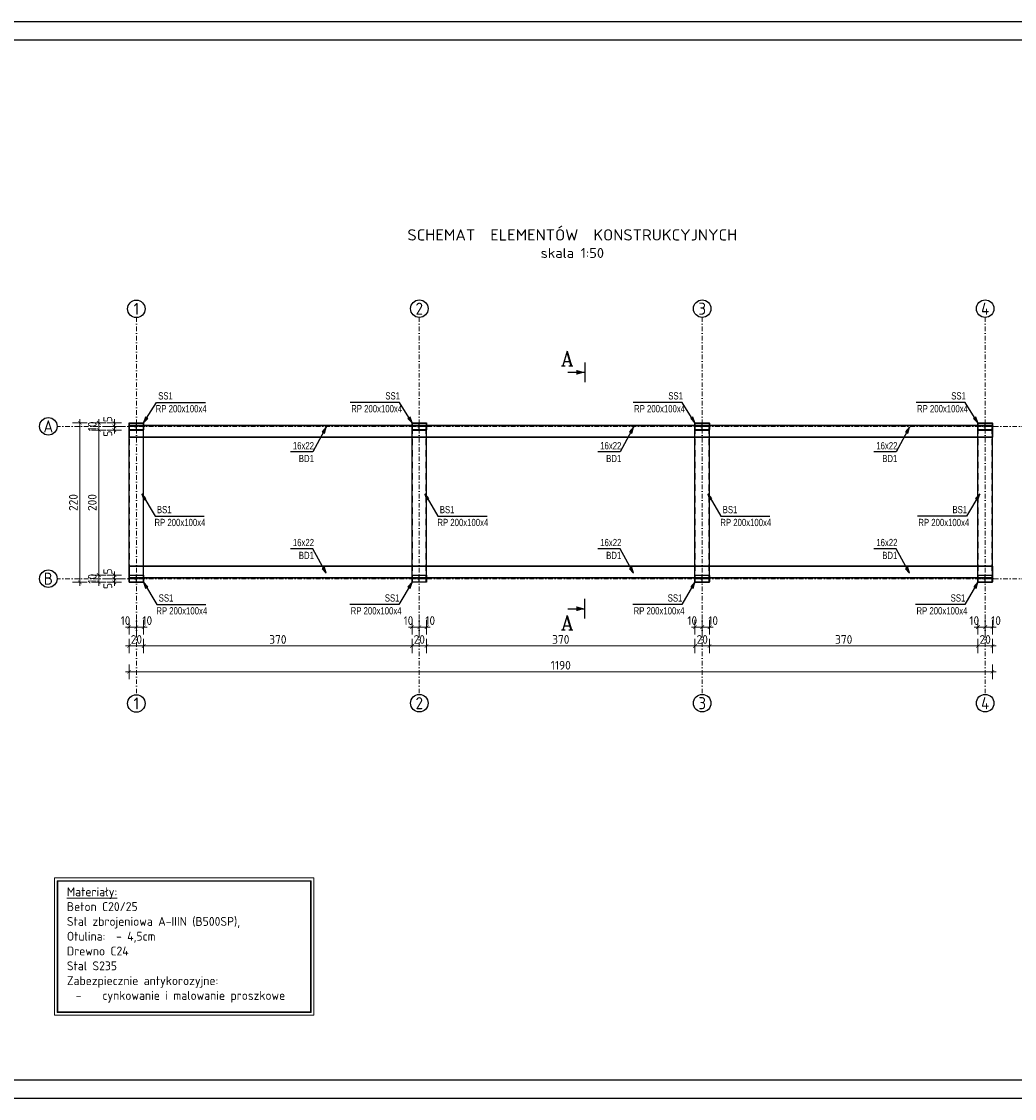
# Model space of a CAD drawing. Header units: millimetres. Extents: x -28780 to -24680, y -4813 to -596.
# Tile 9 of 10: x -26786 to -25417, y -2081 to -596. Entities that reach past the tile are written whole.
import ezdxf
from ezdxf.enums import TextEntityAlignment as Align

# ---------------------------------------------------------------- set-up
doc = ezdxf.new("R2010")
doc.units = ezdxf.units.MM
doc.header["$LTSCALE"] = 25
for name, pattern in [('CONTINOUS', [0, 0]), ('DASHDOTX2', [50.8, 25.4, -12.7, 0, -12.7]), ('DASHED2', [9.525, 6.35, -3.175]), ('DP', [0.63, 0.35, -0.28]), ('MO', [0.7, 0.35, -0.17, 0.01, -0.17])]:
    doc.linetypes.add(name, pattern=pattern)
for name, color, linetype, lineweight in [('3 widok', 151, 'Continuous', 18), ('A_CIENIUTKA', 8, 'Continuous', 0), ('C_OPIS OSI', 163, 'CONTINOUS', 25), ('C_OPISY', 51, 'Continuous', 13), ('C_WYMIARY', 113, 'Continuous', 13), ('E_DREWNO', 37, 'CONTINOUS', 30), ('MW_osie', 252, 'DASHDOTX2', 9)]:
    doc.layers.add(name, color=color, linetype=linetype, lineweight=lineweight)
for name, color, linetype in [('BA_odn', 8, 'Continuous'), ('BA_ram', 2, 'Continuous'), ('BA_txc', 40, 'Continuous'), ('BA_txg', 3, 'Continuous'), ('BS_lpd', 1, 'DP'), ('BS_osm', 1, 'MO'), ('BS_prg', 3, 'Continuous'), ('ramka_wewnetrzna', 2, 'Continuous'), ('ramka_zewnetrzna', 1, 'Continuous')]:
    doc.layers.add(name, color=color, linetype=linetype)
doc.styles.add('BIKWYM', font='bikromsw.shx', dxfattribs={"width": 0.8})
doc.styles.add('isocpeur', font='isocpeur.ttf', dxfattribs={"width": 0.95})
doc.styles.add('konstrux', font='txt', dxfattribs={"width": 0.95})
doc.styles.add('ROMANC', font='ROMANC.SHX', dxfattribs={"width": 0.9})
doc.styles.get("Standard").update_dxf_attribs({"font": 'arial.ttf'})
doc.dimstyles.new('BA_ST_50_cm', dxfattribs={"dimscale": 0.5, "dimtxt": 25, "dimasz": 1.666667, "dimexe": 24, "dimexo": 0, "dimgap": 7.5, "dimtad": 1, "dimdec": 1, "dimrnd": 0.5, "dimdsep": 46, "dimtxsty": 'BIKWYM', "dimblk": 'WYM-ST', "dimcen": 0, "dimdle": 20, "dimclrd": 256, "dimclre": 256, "dimclrt": 7, "dimadec": 0, "dimazin": 0, "dimtfac": 0.033333, "dimtdec": 1, "dimtix": 1, "dimtmove": 2, "dimatfit": 3, "dimldrblk": 'WYM-ST', "dimfxl": 1, "dimtvp": 0.8, "dimtolj": 1, "dimtzin": 0, "dimarcsym": 0})
doc.dimstyles.new('k_50', dxfattribs={"dimtxt": 12, "dimasz": 2.5, "dimexe": 0.18, "dimexo": 0.0625, "dimgap": 3, "dimtad": 1, "dimtoh": 1, "dimdec": 0, "dimzin": 0, "dimdsep": 46, "dimtxsty": 'isocpeur', "dimblk": 'usero', "dimcen": 0.045, "dimse1": 1, "dimse2": 1, "dimclrd": 256, "dimclrt": 256, "dimadec": 0, "dimazin": 0, "dimtfac": 1, "dimtdec": 0, "dimtix": 1, "dimtmove": 0, "dimatfit": 3, "dimldrblk": 'DOT', "dimfxl": 0.18, "dimtolj": 1, "dimtzin": 0, "dimlwd": 0, "dimarcsym": 0})

# ---------------------------------------------------------------- blocks, each defined once
blk = doc.blocks.new('*U254')
at = {"layer": 'ramka_wewnetrzna'}
blk.add_lwpolyline([(30, 5), (30, 292), (815, 292), (815, 5)], close=True, dxfattribs=at)
at = {"layer": 'ramka_zewnetrzna'}
blk.add_lwpolyline([(0, 0), (0, 297), (820, 297), (820, 0)], close=True, dxfattribs=at)
for tag, height, p in [('TYTUL', 10, (21.33, -10.84)), ('SKALA', 5, (47.88, -22.75)), ('JEDNOSTKA', 5, (56.5, -30.22))]:
    blk.add_attdef(tag, text='', height=height).set_placement(p, align=Align.MIDDLE_LEFT)
blk = doc.blocks.new('WYM-ST')
blk.add_hatch(color=256).paths.add_polyline_path([(0, 0), (-13, 2.9), (-13, -2.9)])
blk.add_lwpolyline([(0, 0), (-13, 2.9), (-13, -2.9), (0, 0)])
blk = doc.blocks.new('ST2')
blk.add_line((13.77, 0), (0, 0))
blk.add_solid([(6.84, -1.95), (6.84, 1.95), (0, 0)])
blk = doc.blocks.new('eprzv')
blk.add_line((47.9, 0), (-47.9, 0))
at = {"xscale": 6, "yscale": 6, "zscale": 6, "rotation": 270}
blk.add_blockref('ST2', (0, 0), dxfattribs=at)
at = {"style": 'ROMANC'}
blk.add_attdef('PRZ', text='', height=70, rotation=270, dxfattribs=at).set_placement((32.1, -86), align=Align.CENTER)
blk = doc.blocks.new('usero')
at = {"lineweight": 0}
for p, q in [((-2, 0), (2, 0)), ((0, 4), (0, -4))]:
    blk.add_line(p, q, dxfattribs=at)
at = {"lineweight": 0, "const_width": 0.3}
blk.add_lwpolyline([(1, 1), (-1, -1)], dxfattribs=at)
blk = doc.blocks.new('*D1023')
at = {"layer": 'C_WYMIARY', "lineweight": 0}
for p, q in [((-26640.3, -1431.5), (-26642.8, -1431.5)), ((-26637.8, -1431.5), (-26627.8, -1431.5)), ((-26625.3, -1431.5), (-26622.8, -1431.5))]:
    blk.add_line(p, q, dxfattribs=at)
at = {"layer": 'Defpoints', "color": 0}
for p in [(-26637.8, -1368.9), (-26627.8, -1369.7), (-26627.8, -1431.5)]:
    blk.add_point(p, dxfattribs=at)
at = {"layer": 'C_WYMIARY', "lineweight": 0, "xscale": 2.5, "yscale": 2.5, "zscale": 2.5}
blk.add_blockref('usero', (-26637.8, -1431.5), dxfattribs=at)
at = {"layer": 'C_WYMIARY', "lineweight": 0, "xscale": 2.5, "yscale": 2.5, "zscale": 2.5, "rotation": 180}
blk.add_blockref('usero', (-26627.8, -1431.5), dxfattribs=at)
at = {"layer": 'C_WYMIARY', "insert": (-26642.8, -1422.5), "char_height": 12, "attachment_point": 5, "style": 'isocpeur'}
blk.add_mtext('\\A1;10', dxfattribs=at)
blk = doc.blocks.new('_DOT')
at = {"color": 0, "linetype": 'ByBlock'}
blk.add_line((-0.5, 0), (-1, 0), dxfattribs=at)
at = {"color": 0, "linetype": 'ByBlock', "const_width": 0.5}
blk.add_lwpolyline([(-0.25, 0, 1), (0.25, 0, 1)], format="xyb", close=True, dxfattribs=at)
blk = doc.blocks.new('*D1024')
at = {"layer": 'C_WYMIARY', "lineweight": 0}
for p, q in [((-26630.3, -1431.5), (-26632.8, -1431.5)), ((-26627.8, -1431.5), (-26617.8, -1431.5)), ((-26615.3, -1431.5), (-26612.8, -1431.5))]:
    blk.add_line(p, q, dxfattribs=at)
at = {"layer": 'Defpoints', "color": 0}
for p in [(-26617.8, -1364.7), (-26627.8, -1369.7), (-26617.8, -1431.5)]:
    blk.add_point(p, dxfattribs=at)
at = {"layer": 'C_WYMIARY', "lineweight": 0, "xscale": 2.5, "yscale": 2.5, "zscale": 2.5}
blk.add_blockref('usero', (-26627.8, -1431.5), dxfattribs=at)
at = {"layer": 'C_WYMIARY', "lineweight": 0, "xscale": 2.5, "yscale": 2.5, "zscale": 2.5, "rotation": 180}
blk.add_blockref('usero', (-26617.8, -1431.5), dxfattribs=at)
at = {"layer": 'C_WYMIARY', "insert": (-26612.8, -1422.5), "char_height": 12, "attachment_point": 5, "style": 'isocpeur'}
blk.add_mtext('\\A1;10', dxfattribs=at)
blk = doc.blocks.new('*D1025')
at = {"layer": 'C_WYMIARY', "lineweight": 0}
for p, q in [((-26250.3, -1431.5), (-26252.8, -1431.5)), ((-26247.8, -1431.5), (-26237.8, -1431.5)), ((-26235.3, -1431.5), (-26232.8, -1431.5))]:
    blk.add_line(p, q, dxfattribs=at)
at = {"layer": 'Defpoints', "color": 0}
for p in [(-26247.8, -1364.7), (-26237.8, -1369.7), (-26237.8, -1431.5)]:
    blk.add_point(p, dxfattribs=at)
at = {"layer": 'C_WYMIARY', "lineweight": 0, "xscale": 2.5, "yscale": 2.5, "zscale": 2.5}
blk.add_blockref('usero', (-26247.8, -1431.5), dxfattribs=at)
at = {"layer": 'C_WYMIARY', "lineweight": 0, "xscale": 2.5, "yscale": 2.5, "zscale": 2.5, "rotation": 180}
blk.add_blockref('usero', (-26237.8, -1431.5), dxfattribs=at)
at = {"layer": 'C_WYMIARY', "insert": (-26252.8, -1422.5), "char_height": 12, "attachment_point": 5, "style": 'isocpeur'}
blk.add_mtext('\\A1;10', dxfattribs=at)
blk = doc.blocks.new('*D1026')
at = {"layer": 'C_WYMIARY', "lineweight": 0}
for p, q in [((-26240.3, -1431.5), (-26242.8, -1431.5)), ((-26237.8, -1431.5), (-26227.8, -1431.5)), ((-26225.3, -1431.5), (-26222.8, -1431.5))]:
    blk.add_line(p, q, dxfattribs=at)
at = {"layer": 'Defpoints', "color": 0}
for p in [(-26237.8, -1369.7), (-26227.8, -1369.7), (-26227.8, -1431.5)]:
    blk.add_point(p, dxfattribs=at)
at = {"layer": 'C_WYMIARY', "lineweight": 0, "xscale": 2.5, "yscale": 2.5, "zscale": 2.5}
blk.add_blockref('usero', (-26237.8, -1431.5), dxfattribs=at)
at = {"layer": 'C_WYMIARY', "lineweight": 0, "xscale": 2.5, "yscale": 2.5, "zscale": 2.5, "rotation": 180}
blk.add_blockref('usero', (-26227.8, -1431.5), dxfattribs=at)
at = {"layer": 'C_WYMIARY', "insert": (-26222.8, -1422.5), "char_height": 12, "attachment_point": 5, "style": 'isocpeur'}
blk.add_mtext('\\A1;10', dxfattribs=at)
blk = doc.blocks.new('*D1027')
at = {"layer": 'C_WYMIARY', "lineweight": 0}
for p, q in [((-25860.3, -1431.5), (-25862.8, -1431.5)), ((-25857.8, -1431.5), (-25847.8, -1431.5)), ((-25845.3, -1431.5), (-25842.8, -1431.5))]:
    blk.add_line(p, q, dxfattribs=at)
at = {"layer": 'Defpoints', "color": 0}
for p in [(-25857.8, -1364.7), (-25847.8, -1369.7), (-25847.8, -1431.5)]:
    blk.add_point(p, dxfattribs=at)
at = {"layer": 'C_WYMIARY', "lineweight": 0, "xscale": 2.5, "yscale": 2.5, "zscale": 2.5}
blk.add_blockref('usero', (-25857.8, -1431.5), dxfattribs=at)
at = {"layer": 'C_WYMIARY', "lineweight": 0, "xscale": 2.5, "yscale": 2.5, "zscale": 2.5, "rotation": 180}
blk.add_blockref('usero', (-25847.8, -1431.5), dxfattribs=at)
at = {"layer": 'C_WYMIARY', "insert": (-25861.6, -1422.5), "char_height": 12, "attachment_point": 5, "style": 'isocpeur'}
blk.add_mtext('\\A1;10', dxfattribs=at)
blk = doc.blocks.new('*D1028')
at = {"layer": 'C_WYMIARY', "lineweight": 0}
for p, q in [((-25850.3, -1431.5), (-25852.8, -1431.5)), ((-25847.8, -1431.5), (-25837.8, -1431.5)), ((-25835.3, -1431.5), (-25832.8, -1431.5))]:
    blk.add_line(p, q, dxfattribs=at)
at = {"layer": 'Defpoints', "color": 0}
for p in [(-25847.8, -1369.7), (-25837.8, -1369.7), (-25837.8, -1431.5)]:
    blk.add_point(p, dxfattribs=at)
at = {"layer": 'C_WYMIARY', "lineweight": 0, "xscale": 2.5, "yscale": 2.5, "zscale": 2.5}
blk.add_blockref('usero', (-25847.8, -1431.5), dxfattribs=at)
at = {"layer": 'C_WYMIARY', "lineweight": 0, "xscale": 2.5, "yscale": 2.5, "zscale": 2.5, "rotation": 180}
blk.add_blockref('usero', (-25837.8, -1431.5), dxfattribs=at)
at = {"layer": 'C_WYMIARY', "insert": (-25832.8, -1422.5), "char_height": 12, "attachment_point": 5, "style": 'isocpeur'}
blk.add_mtext('\\A1;10', dxfattribs=at)
blk = doc.blocks.new('*D1029')
at = {"layer": 'C_WYMIARY', "lineweight": 0}
for p, q in [((-25470.3, -1431.5), (-25472.8, -1431.5)), ((-25467.8, -1431.5), (-25457.8, -1431.5)), ((-25455.3, -1431.5), (-25452.8, -1431.5))]:
    blk.add_line(p, q, dxfattribs=at)
at = {"layer": 'Defpoints', "color": 0}
for p in [(-25467.8, -1369.7), (-25457.8, -1369.7), (-25457.8, -1431.5)]:
    blk.add_point(p, dxfattribs=at)
at = {"layer": 'C_WYMIARY', "lineweight": 0, "xscale": 2.5, "yscale": 2.5, "zscale": 2.5}
blk.add_blockref('usero', (-25467.8, -1431.5), dxfattribs=at)
at = {"layer": 'C_WYMIARY', "lineweight": 0, "xscale": 2.5, "yscale": 2.5, "zscale": 2.5, "rotation": 180}
blk.add_blockref('usero', (-25457.8, -1431.5), dxfattribs=at)
at = {"layer": 'C_WYMIARY', "insert": (-25472.8, -1422.5), "char_height": 12, "attachment_point": 5, "style": 'isocpeur'}
blk.add_mtext('\\A1;10', dxfattribs=at)
blk = doc.blocks.new('*D1030')
at = {"layer": 'C_WYMIARY', "lineweight": 0}
for p, q in [((-25460.3, -1431.5), (-25462.8, -1431.5)), ((-25457.8, -1431.5), (-25447.8, -1431.5)), ((-25445.3, -1431.5), (-25442.8, -1431.5))]:
    blk.add_line(p, q, dxfattribs=at)
at = {"layer": 'Defpoints', "color": 0}
for p in [(-25457.8, -1369.7), (-25447.8, -1369.7), (-25447.8, -1431.5)]:
    blk.add_point(p, dxfattribs=at)
at = {"layer": 'C_WYMIARY', "lineweight": 0, "xscale": 2.5, "yscale": 2.5, "zscale": 2.5}
blk.add_blockref('usero', (-25457.8, -1431.5), dxfattribs=at)
at = {"layer": 'C_WYMIARY', "lineweight": 0, "xscale": 2.5, "yscale": 2.5, "zscale": 2.5, "rotation": 180}
blk.add_blockref('usero', (-25447.8, -1431.5), dxfattribs=at)
at = {"layer": 'C_WYMIARY', "insert": (-25442.8, -1422.5), "char_height": 12, "attachment_point": 5, "style": 'isocpeur'}
blk.add_mtext('\\A1;10', dxfattribs=at)
blk = doc.blocks.new('*D1031')
at = {"layer": 'C_WYMIARY', "lineweight": 0}
blk.add_line((-26635.3, -1457.5), (-26620.3, -1457.5), dxfattribs=at)
at = {"layer": 'Defpoints', "color": 0}
for p in [(-26637.8, -1364.8), (-26617.8, -1364.7), (-26617.8, -1457.5)]:
    blk.add_point(p, dxfattribs=at)
at = {"layer": 'C_WYMIARY', "lineweight": 0, "xscale": 2.5, "yscale": 2.5, "zscale": 2.5, "rotation": 180}
blk.add_blockref('usero', (-26637.8, -1457.5), dxfattribs=at)
at = {"layer": 'C_WYMIARY', "lineweight": 0, "xscale": 2.5, "yscale": 2.5, "zscale": 2.5}
blk.add_blockref('usero', (-26617.8, -1457.5), dxfattribs=at)
at = {"layer": 'C_WYMIARY', "insert": (-26627.8, -1448.5), "char_height": 12, "attachment_point": 5, "style": 'isocpeur'}
blk.add_mtext('\\A1;20', dxfattribs=at)
blk = doc.blocks.new('*D1032')
at = {"layer": 'C_WYMIARY', "lineweight": 0}
blk.add_line((-26615.3, -1457.5), (-26250.3, -1457.5), dxfattribs=at)
at = {"layer": 'Defpoints', "color": 0}
for p in [(-26617.8, -1364.7), (-26247.8, -1364.7), (-26247.8, -1457.5)]:
    blk.add_point(p, dxfattribs=at)
at = {"layer": 'C_WYMIARY', "lineweight": 0, "xscale": 2.5, "yscale": 2.5, "zscale": 2.5, "rotation": 180}
blk.add_blockref('usero', (-26617.8, -1457.5), dxfattribs=at)
at = {"layer": 'C_WYMIARY', "lineweight": 0, "xscale": 2.5, "yscale": 2.5, "zscale": 2.5}
blk.add_blockref('usero', (-26247.8, -1457.5), dxfattribs=at)
at = {"layer": 'C_WYMIARY', "insert": (-26432.8, -1448.5), "char_height": 12, "attachment_point": 5, "style": 'isocpeur'}
blk.add_mtext('\\A1;370', dxfattribs=at)
blk = doc.blocks.new('*D1033')
at = {"layer": 'C_WYMIARY', "lineweight": 0}
blk.add_line((-26245.3, -1457.5), (-26230.3, -1457.5), dxfattribs=at)
at = {"layer": 'Defpoints', "color": 0}
for p in [(-26247.8, -1364.7), (-26227.8, -1364.7), (-26227.8, -1457.5)]:
    blk.add_point(p, dxfattribs=at)
at = {"layer": 'C_WYMIARY', "lineweight": 0, "xscale": 2.5, "yscale": 2.5, "zscale": 2.5, "rotation": 180}
blk.add_blockref('usero', (-26247.8, -1457.5), dxfattribs=at)
at = {"layer": 'C_WYMIARY', "lineweight": 0, "xscale": 2.5, "yscale": 2.5, "zscale": 2.5}
blk.add_blockref('usero', (-26227.8, -1457.5), dxfattribs=at)
at = {"layer": 'C_WYMIARY', "insert": (-26237.8, -1448.5), "char_height": 12, "attachment_point": 5, "style": 'isocpeur'}
blk.add_mtext('\\A1;20', dxfattribs=at)
blk = doc.blocks.new('*D1034')
at = {"layer": 'C_WYMIARY', "lineweight": 0}
blk.add_line((-26225.3, -1457.5), (-25860.3, -1457.5), dxfattribs=at)
at = {"layer": 'Defpoints', "color": 0}
for p in [(-26227.8, -1364.7), (-25857.8, -1364.7), (-25857.8, -1457.5)]:
    blk.add_point(p, dxfattribs=at)
at = {"layer": 'C_WYMIARY', "lineweight": 0, "xscale": 2.5, "yscale": 2.5, "zscale": 2.5, "rotation": 180}
blk.add_blockref('usero', (-26227.8, -1457.5), dxfattribs=at)
at = {"layer": 'C_WYMIARY', "lineweight": 0, "xscale": 2.5, "yscale": 2.5, "zscale": 2.5}
blk.add_blockref('usero', (-25857.8, -1457.5), dxfattribs=at)
at = {"layer": 'C_WYMIARY', "insert": (-26042.8, -1448.5), "char_height": 12, "attachment_point": 5, "style": 'isocpeur'}
blk.add_mtext('\\A1;370', dxfattribs=at)
blk = doc.blocks.new('*D1035')
at = {"layer": 'C_WYMIARY', "lineweight": 0}
blk.add_line((-25855.3, -1457.5), (-25840.3, -1457.5), dxfattribs=at)
at = {"layer": 'Defpoints', "color": 0}
for p in [(-25857.8, -1364.7), (-25837.8, -1364.7), (-25837.8, -1457.5)]:
    blk.add_point(p, dxfattribs=at)
at = {"layer": 'C_WYMIARY', "lineweight": 0, "xscale": 2.5, "yscale": 2.5, "zscale": 2.5, "rotation": 180}
blk.add_blockref('usero', (-25857.8, -1457.5), dxfattribs=at)
at = {"layer": 'C_WYMIARY', "lineweight": 0, "xscale": 2.5, "yscale": 2.5, "zscale": 2.5}
blk.add_blockref('usero', (-25837.8, -1457.5), dxfattribs=at)
at = {"layer": 'C_WYMIARY', "insert": (-25847.8, -1448.5), "char_height": 12, "attachment_point": 5, "style": 'isocpeur'}
blk.add_mtext('\\A1;20', dxfattribs=at)
blk = doc.blocks.new('*D1036')
at = {"layer": 'C_WYMIARY', "lineweight": 0}
blk.add_line((-25835.3, -1457.5), (-25470.3, -1457.5), dxfattribs=at)
at = {"layer": 'Defpoints', "color": 0}
for p in [(-25837.8, -1364.7), (-25467.8, -1364.7), (-25467.8, -1457.5)]:
    blk.add_point(p, dxfattribs=at)
at = {"layer": 'C_WYMIARY', "lineweight": 0, "xscale": 2.5, "yscale": 2.5, "zscale": 2.5, "rotation": 180}
blk.add_blockref('usero', (-25837.8, -1457.5), dxfattribs=at)
at = {"layer": 'C_WYMIARY', "lineweight": 0, "xscale": 2.5, "yscale": 2.5, "zscale": 2.5}
blk.add_blockref('usero', (-25467.8, -1457.5), dxfattribs=at)
at = {"layer": 'C_WYMIARY', "insert": (-25652.8, -1448.5), "char_height": 12, "attachment_point": 5, "style": 'isocpeur'}
blk.add_mtext('\\A1;370', dxfattribs=at)
blk = doc.blocks.new('*D1037')
at = {"layer": 'C_WYMIARY', "lineweight": 0}
blk.add_line((-25465.3, -1457.5), (-25450.3, -1457.5), dxfattribs=at)
at = {"layer": 'Defpoints', "color": 0}
for p in [(-25467.8, -1364.7), (-25447.8, -1364.7), (-25447.8, -1457.5)]:
    blk.add_point(p, dxfattribs=at)
at = {"layer": 'C_WYMIARY', "lineweight": 0, "xscale": 2.5, "yscale": 2.5, "zscale": 2.5, "rotation": 180}
blk.add_blockref('usero', (-25467.8, -1457.5), dxfattribs=at)
at = {"layer": 'C_WYMIARY', "lineweight": 0, "xscale": 2.5, "yscale": 2.5, "zscale": 2.5}
blk.add_blockref('usero', (-25447.8, -1457.5), dxfattribs=at)
at = {"layer": 'C_WYMIARY', "insert": (-25457.8, -1448.5), "char_height": 12, "attachment_point": 5, "style": 'isocpeur'}
blk.add_mtext('\\A1;20', dxfattribs=at)
blk = doc.blocks.new('*D1038')
at = {"layer": 'C_WYMIARY', "lineweight": 0}
blk.add_line((-26635.3, -1493.1), (-25450.3, -1493.1), dxfattribs=at)
at = {"layer": 'Defpoints', "color": 0}
for p in [(-26637.8, -1364.7), (-25447.8, -1364.7), (-25447.8, -1493.1)]:
    blk.add_point(p, dxfattribs=at)
at = {"layer": 'C_WYMIARY', "lineweight": 0, "xscale": 2.5, "yscale": 2.5, "zscale": 2.5, "rotation": 180}
blk.add_blockref('usero', (-26637.8, -1493.1), dxfattribs=at)
at = {"layer": 'C_WYMIARY', "lineweight": 0, "xscale": 2.5, "yscale": 2.5, "zscale": 2.5}
blk.add_blockref('usero', (-25447.8, -1493.1), dxfattribs=at)
at = {"layer": 'C_WYMIARY', "insert": (-26042.8, -1484.1), "char_height": 12, "attachment_point": 5, "style": 'isocpeur'}
blk.add_mtext('\\A1;1190', dxfattribs=at)
blk = doc.blocks.new('*D1039')
at = {"layer": 'C_WYMIARY', "lineweight": 0}
for p, q in [((-26658.2, -1362.2), (-26658.2, -1359.7)), ((-26658.2, -1369.7), (-26658.2, -1364.7)), ((-26658.2, -1372.2), (-26658.2, -1374.7))]:
    blk.add_line(p, q, dxfattribs=at)
at = {"layer": 'Defpoints', "color": 0}
for p in [(-26658.2, -1364.7), (-26637.8, -1364.7), (-26637.8, -1369.7)]:
    blk.add_point(p, dxfattribs=at)
at = {"layer": 'C_WYMIARY', "lineweight": 0, "xscale": 2.5, "yscale": 2.5, "zscale": 2.5}
for p, rotation in [((-26658.2, -1364.7), 270), ((-26658.2, -1369.7), 90)]:
    blk.add_blockref('usero', p, dxfattribs=dict(at, rotation=rotation))
at = {"layer": 'C_WYMIARY', "insert": (-26667.2, -1374.7), "char_height": 12, "attachment_point": 5, "rotation": 90, "style": 'isocpeur'}
blk.add_mtext('\\A1;5', dxfattribs=at)
blk = doc.blocks.new('*D1040')
at = {"layer": 'C_WYMIARY', "lineweight": 0}
for p, q in [((-26658.2, -1357.2), (-26658.2, -1354.7)), ((-26658.2, -1364.7), (-26658.2, -1359.7)), ((-26658.2, -1367.2), (-26658.2, -1369.7))]:
    blk.add_line(p, q, dxfattribs=at)
at = {"layer": 'Defpoints', "color": 0}
for p in [(-26658.2, -1359.7), (-26637.8, -1364.7), (-26627.8, -1359.7)]:
    blk.add_point(p, dxfattribs=at)
at = {"layer": 'C_WYMIARY', "lineweight": 0, "xscale": 2.5, "yscale": 2.5, "zscale": 2.5}
for p, rotation in [((-26658.2, -1359.7), 270), ((-26658.2, -1364.7), 90)]:
    blk.add_blockref('usero', p, dxfattribs=dict(at, rotation=rotation))
at = {"layer": 'C_WYMIARY', "insert": (-26667.2, -1354.7), "char_height": 12, "attachment_point": 5, "rotation": 90, "style": 'isocpeur'}
blk.add_mtext('\\A1;5', dxfattribs=at)
blk = doc.blocks.new('*D1041')
at = {"layer": 'C_WYMIARY', "lineweight": 0}
for p, q in [((-26658.2, -1152.2), (-26658.2, -1149.7)), ((-26658.2, -1159.7), (-26658.2, -1154.7)), ((-26658.2, -1162.2), (-26658.2, -1164.7))]:
    blk.add_line(p, q, dxfattribs=at)
at = {"layer": 'Defpoints', "color": 0}
for p in [(-26658.2, -1154.7), (-26627.8, -1154.7), (-26627.8, -1159.7)]:
    blk.add_point(p, dxfattribs=at)
at = {"layer": 'C_WYMIARY', "lineweight": 0, "xscale": 2.5, "yscale": 2.5, "zscale": 2.5}
for p, rotation in [((-26658.2, -1154.7), 270), ((-26658.2, -1159.7), 90)]:
    blk.add_blockref('usero', p, dxfattribs=dict(at, rotation=rotation))
at = {"layer": 'C_WYMIARY', "insert": (-26667.2, -1164.7), "char_height": 12, "attachment_point": 5, "rotation": 90, "style": 'isocpeur'}
blk.add_mtext('\\A1;5', dxfattribs=at)
blk = doc.blocks.new('*D1042')
at = {"layer": 'C_WYMIARY', "lineweight": 0}
for p, q in [((-26658.2, -1147.2), (-26658.2, -1144.7)), ((-26658.2, -1154.7), (-26658.2, -1149.7)), ((-26658.2, -1157.2), (-26658.2, -1159.7))]:
    blk.add_line(p, q, dxfattribs=at)
at = {"layer": 'Defpoints', "color": 0}
for p in [(-26658.2, -1149.7), (-26627.8, -1149.7), (-26627.8, -1154.7)]:
    blk.add_point(p, dxfattribs=at)
at = {"layer": 'C_WYMIARY', "lineweight": 0, "xscale": 2.5, "yscale": 2.5, "zscale": 2.5}
for p, rotation in [((-26658.2, -1149.7), 270), ((-26658.2, -1154.7), 90)]:
    blk.add_blockref('usero', p, dxfattribs=dict(at, rotation=rotation))
at = {"layer": 'C_WYMIARY', "insert": (-26667.2, -1144.7), "char_height": 12, "attachment_point": 5, "rotation": 90, "style": 'isocpeur'}
blk.add_mtext('\\A1;5', dxfattribs=at)
blk = doc.blocks.new('*D1043')
at = {"layer": 'C_WYMIARY', "lineweight": 0}
for p, q in [((-26679.7, -1147.2), (-26679.7, -1144.7)), ((-26679.7, -1149.7), (-26679.7, -1159.7)), ((-26679.7, -1162.2), (-26679.7, -1164.7))]:
    blk.add_line(p, q, dxfattribs=at)
at = {"layer": 'Defpoints', "color": 0}
for p in [(-26637.8, -1149.7), (-26679.7, -1159.7), (-26637.8, -1159.7)]:
    blk.add_point(p, dxfattribs=at)
at = {"layer": 'C_WYMIARY', "lineweight": 0, "xscale": 2.5, "yscale": 2.5, "zscale": 2.5}
for p, rotation in [((-26679.7, -1149.7), 270), ((-26679.7, -1159.7), 90)]:
    blk.add_blockref('usero', p, dxfattribs=dict(at, rotation=rotation))
at = {"layer": 'C_WYMIARY', "insert": (-26688.7, -1154.7), "char_height": 12, "attachment_point": 5, "rotation": 90, "style": 'isocpeur'}
blk.add_mtext('\\A1;10', dxfattribs=at)
blk = doc.blocks.new('*D1044')
at = {"layer": 'C_WYMIARY', "lineweight": 0}
blk.add_line((-26679.7, -1162.2), (-26679.7, -1357.2), dxfattribs=at)
at = {"layer": 'Defpoints', "color": 0}
for p in [(-26637.8, -1159.7), (-26679.7, -1359.7), (-26627.8, -1359.7)]:
    blk.add_point(p, dxfattribs=at)
at = {"layer": 'C_WYMIARY', "lineweight": 0, "xscale": 2.5, "yscale": 2.5, "zscale": 2.5}
for p, rotation in [((-26679.7, -1159.7), 90), ((-26679.7, -1359.7), 270)]:
    blk.add_blockref('usero', p, dxfattribs=dict(at, rotation=rotation))
at = {"layer": 'C_WYMIARY', "insert": (-26688.7, -1259.7), "char_height": 12, "attachment_point": 5, "rotation": 90, "style": 'isocpeur'}
blk.add_mtext('\\A1;200', dxfattribs=at)
blk = doc.blocks.new('*D1045')
at = {"layer": 'C_WYMIARY', "lineweight": 0}
for p, q in [((-26679.7, -1357.2), (-26679.7, -1354.7)), ((-26679.7, -1359.7), (-26679.7, -1369.7)), ((-26679.7, -1372.2), (-26679.7, -1374.7))]:
    blk.add_line(p, q, dxfattribs=at)
at = {"layer": 'Defpoints', "color": 0}
for p in [(-26627.8, -1359.7), (-26679.7, -1369.7), (-26627.8, -1369.7)]:
    blk.add_point(p, dxfattribs=at)
at = {"layer": 'C_WYMIARY', "lineweight": 0, "xscale": 2.5, "yscale": 2.5, "zscale": 2.5}
for p, rotation in [((-26679.7, -1359.7), 270), ((-26679.7, -1369.7), 90)]:
    blk.add_blockref('usero', p, dxfattribs=dict(at, rotation=rotation))
at = {"layer": 'C_WYMIARY', "insert": (-26688.7, -1364.7), "char_height": 12, "attachment_point": 5, "rotation": 90, "style": 'isocpeur'}
blk.add_mtext('\\A1;10', dxfattribs=at)
blk = doc.blocks.new('*D1046')
at = {"layer": 'C_WYMIARY', "lineweight": 0}
blk.add_line((-26705.7, -1367.2), (-26705.7, -1152.2), dxfattribs=at)
at = {"layer": 'Defpoints', "color": 0}
for p in [(-26705.7, -1149.7), (-26637.8, -1149.7), (-26637.8, -1369.7)]:
    blk.add_point(p, dxfattribs=at)
at = {"layer": 'C_WYMIARY', "lineweight": 0, "xscale": 2.5, "yscale": 2.5, "zscale": 2.5}
for p, rotation in [((-26705.7, -1149.7), 90), ((-26705.7, -1369.7), 270)]:
    blk.add_blockref('usero', p, dxfattribs=dict(at, rotation=rotation))
at = {"layer": 'C_WYMIARY', "insert": (-26714.7, -1259.7), "char_height": 12, "attachment_point": 5, "rotation": 90, "style": 'isocpeur'}
blk.add_mtext('\\A1;220', dxfattribs=at)

msp = doc.modelspace()

# ---------------------------------------------------------------- linework, layer by layer
at = {"layer": '3 widok', "linetype": 'DASHED2', "ltscale": 5}
for points in [[(-26617.81, -1369.69), (-26637.81, -1369.69), (-26637.81, -1149.69), (-26617.81, -1149.69)], [(-26227.81, -1369.69), (-26247.81, -1369.69), (-26247.81, -1149.69), (-26227.81, -1149.69)], [(-25837.81, -1369.69), (-25857.81, -1369.69), (-25857.81, -1149.69), (-25837.81, -1149.69)], [(-25447.81, -1369.69), (-25467.81, -1369.69), (-25467.81, -1149.69), (-25447.81, -1149.69)]]:
    msp.add_lwpolyline(points, close=True, dxfattribs=at)
at = {"layer": 'A_CIENIUTKA', "ltscale": 50}
for points in [[(-26740.82, -1777.15), (-26383.04, -1777.15), (-26383.04, -1966.7), (-26740.82, -1966.7)], [(-26736.82, -1781.15), (-26387.04, -1781.15), (-26387.04, -1962.7), (-26736.82, -1962.7)]]:
    msp.add_lwpolyline(points, close=True, dxfattribs=at)
at = {"layer": 'A_CIENIUTKA', "ltscale": 50, "const_width": 1}
msp.add_lwpolyline([(-26735.82, -1782.15), (-26388.04, -1782.15), (-26388.04, -1961.7), (-26735.82, -1961.7)], close=True, dxfattribs=at)
at = {"layer": 'BS_lpd'}
for p, q in [((-26637.41, -1369.69), (-26637.41, -1149.69)), ((-26618.21, -1369.69), (-26618.21, -1149.69)), ((-26247.41, -1369.69), (-26247.41, -1149.69)), ((-26228.21, -1369.69), (-26228.21, -1149.69)), ((-25857.41, -1369.69), (-25857.41, -1149.69)), ((-25838.21, -1369.69), (-25838.21, -1149.69)), ((-25467.41, -1369.69), (-25467.41, -1149.69)), ((-25448.21, -1369.69), (-25448.21, -1149.69))]:
    msp.add_line(p, q, dxfattribs=at)
at = {"layer": 'BS_osm'}
for p, q in [((-26616.31, -1154.69), (-26639.31, -1154.69)), ((-26627.81, -1159.69), (-26627.81, -1148.94)), ((-26226.31, -1154.69), (-26249.31, -1154.69)), ((-26237.81, -1159.69), (-26237.81, -1148.94)), ((-25836.31, -1154.69), (-25859.31, -1154.69)), ((-25847.81, -1159.69), (-25847.81, -1148.94)), ((-25446.31, -1154.69), (-25469.31, -1154.69)), ((-25457.81, -1159.69), (-25457.81, -1148.94)), ((-26616.31, -1364.69), (-26639.31, -1364.69)), ((-26627.81, -1369.69), (-26627.81, -1358.94)), ((-26226.31, -1364.69), (-26249.31, -1364.69)), ((-26237.81, -1369.69), (-26237.81, -1358.94)), ((-25836.31, -1364.69), (-25859.31, -1364.69)), ((-25847.81, -1369.69), (-25847.81, -1358.94)), ((-25446.31, -1364.69), (-25469.31, -1364.69)), ((-25457.81, -1369.69), (-25457.81, -1358.94))]:
    msp.add_line(p, q, dxfattribs=at)
at = {"layer": 'BS_prg'}
for p, q in [((-26637.81, -1369.69), (-26637.81, -1149.69)), ((-26637.81, -1149.69), (-26617.81, -1149.69)), ((-26617.81, -1369.69), (-26617.81, -1149.69)), ((-26247.81, -1369.69), (-26247.81, -1149.69)), ((-26247.81, -1149.69), (-26227.81, -1149.69)), ((-26227.81, -1369.69), (-26227.81, -1149.69)), ((-25857.81, -1369.69), (-25857.81, -1149.69)), ((-25857.81, -1149.69), (-25837.81, -1149.69)), ((-25837.81, -1369.69), (-25837.81, -1149.69)), ((-25467.81, -1369.69), (-25467.81, -1149.69)), ((-25467.81, -1149.69), (-25447.81, -1149.69)), ((-25447.81, -1369.69), (-25447.81, -1149.69)), ((-26637.81, -1159.69), (-26617.81, -1159.69)), ((-26247.81, -1159.69), (-26227.81, -1159.69)), ((-25857.81, -1159.69), (-25837.81, -1159.69)), ((-25467.81, -1159.69), (-25447.81, -1159.69)), ((-26637.81, -1369.69), (-26617.81, -1369.69)), ((-26637.81, -1369.69), (-26617.81, -1369.69)), ((-25857.81, -1369.69), (-25837.81, -1369.69)), ((-25857.81, -1369.69), (-25837.81, -1369.69)), ((-25467.81, -1369.69), (-25447.81, -1369.69)), ((-25467.81, -1369.69), (-25447.81, -1369.69))]:
    msp.add_line(p, q, dxfattribs=at)
for points in [[(-26617.81, -1158.94, -0.4142136), (-26618.56, -1159.69), (-26637.06, -1159.69, -0.4142136), (-26637.81, -1158.94), (-26637.81, -1150.44, -0.4142136), (-26637.06, -1149.69), (-26618.56, -1149.69, -0.4142136), (-26617.81, -1150.44)], [(-26618.21, -1158.94, -0.4142136), (-26618.56, -1159.29), (-26637.06, -1159.29, -0.4142136), (-26637.41, -1158.94), (-26637.41, -1150.44, -0.4142136), (-26637.06, -1150.09), (-26618.56, -1150.09, -0.4142136), (-26618.21, -1150.44)], [(-26227.81, -1158.94, -0.4142136), (-26228.56, -1159.69), (-26247.06, -1159.69, -0.4142136), (-26247.81, -1158.94), (-26247.81, -1150.44, -0.4142136), (-26247.06, -1149.69), (-26228.56, -1149.69, -0.4142136), (-26227.81, -1150.44)], [(-26228.21, -1158.94, -0.4142136), (-26228.56, -1159.29), (-26247.06, -1159.29, -0.4142136), (-26247.41, -1158.94), (-26247.41, -1150.44, -0.4142136), (-26247.06, -1150.09), (-26228.56, -1150.09, -0.4142136), (-26228.21, -1150.44)], [(-25837.81, -1158.94, -0.4142136), (-25838.56, -1159.69), (-25857.06, -1159.69, -0.4142136), (-25857.81, -1158.94), (-25857.81, -1150.44, -0.4142136), (-25857.06, -1149.69), (-25838.56, -1149.69, -0.4142136), (-25837.81, -1150.44)], [(-25838.21, -1158.94, -0.4142136), (-25838.56, -1159.29), (-25857.06, -1159.29, -0.4142136), (-25857.41, -1158.94), (-25857.41, -1150.44, -0.4142136), (-25857.06, -1150.09), (-25838.56, -1150.09, -0.4142136), (-25838.21, -1150.44)], [(-25447.81, -1158.94, -0.4142136), (-25448.56, -1159.69), (-25467.06, -1159.69, -0.4142136), (-25467.81, -1158.94), (-25467.81, -1150.44, -0.4142136), (-25467.06, -1149.69), (-25448.56, -1149.69, -0.4142136), (-25447.81, -1150.44)], [(-25448.21, -1158.94, -0.4142136), (-25448.56, -1159.29), (-25467.06, -1159.29, -0.4142136), (-25467.41, -1158.94), (-25467.41, -1150.44, -0.4142136), (-25467.06, -1150.09), (-25448.56, -1150.09, -0.4142136), (-25448.21, -1150.44)], [(-26617.81, -1368.94, -0.4142136), (-26618.56, -1369.69), (-26637.06, -1369.69, -0.4142136), (-26637.81, -1368.94), (-26637.81, -1360.44, -0.4142136), (-26637.06, -1359.69), (-26618.56, -1359.69, -0.4142136), (-26617.81, -1360.44)], [(-26618.21, -1368.94, -0.4142136), (-26618.56, -1369.29), (-26637.06, -1369.29, -0.4142136), (-26637.41, -1368.94), (-26637.41, -1360.44, -0.4142136), (-26637.06, -1360.09), (-26618.56, -1360.09, -0.4142136), (-26618.21, -1360.44)], [(-26227.81, -1368.94, -0.4142136), (-26228.56, -1369.69), (-26247.06, -1369.69, -0.4142136), (-26247.81, -1368.94), (-26247.81, -1360.44, -0.4142136), (-26247.06, -1359.69), (-26228.56, -1359.69, -0.4142136), (-26227.81, -1360.44)], [(-26228.21, -1368.94, -0.4142136), (-26228.56, -1369.29), (-26247.06, -1369.29, -0.4142136), (-26247.41, -1368.94), (-26247.41, -1360.44, -0.4142136), (-26247.06, -1360.09), (-26228.56, -1360.09, -0.4142136), (-26228.21, -1360.44)], [(-25837.81, -1368.94, -0.4142136), (-25838.56, -1369.69), (-25857.06, -1369.69, -0.4142136), (-25857.81, -1368.94), (-25857.81, -1360.44, -0.4142136), (-25857.06, -1359.69), (-25838.56, -1359.69, -0.4142136), (-25837.81, -1360.44)], [(-25838.21, -1368.94, -0.4142136), (-25838.56, -1369.29), (-25857.06, -1369.29, -0.4142136), (-25857.41, -1368.94), (-25857.41, -1360.44, -0.4142136), (-25857.06, -1360.09), (-25838.56, -1360.09, -0.4142136), (-25838.21, -1360.44)], [(-25447.81, -1368.94, -0.4142136), (-25448.56, -1369.69), (-25467.06, -1369.69, -0.4142136), (-25467.81, -1368.94), (-25467.81, -1360.44, -0.4142136), (-25467.06, -1359.69), (-25448.56, -1359.69, -0.4142136), (-25447.81, -1360.44)], [(-25448.21, -1368.94, -0.4142136), (-25448.56, -1369.29), (-25467.06, -1369.29, -0.4142136), (-25467.41, -1368.94), (-25467.41, -1360.44, -0.4142136), (-25467.06, -1360.09), (-25448.56, -1360.09, -0.4142136), (-25448.21, -1360.44)]]:
    msp.add_lwpolyline(points, format="xyb", close=True, dxfattribs=at)
at = {"layer": 'C_OPIS OSI', "color": 131}
for centre in [(-26627.81, -992.69), (-26237.81, -992.31), (-25847.81, -992.31), (-25457.81, -992.31), (-26749.22, -1154.69), (-26749.22, -1364.69), (-26627.81, -1536.75), (-26237.81, -1536.38), (-25847.81, -1536.38), (-25457.81, -1536.38)]:
    msp.add_circle(centre, 12.06, dxfattribs=at)
at = {"layer": 'E_DREWNO'}
for points in [[(-26637.81, -1169.59), (-25447.81, -1169.59), (-25447.81, -1153.59), (-26637.81, -1153.59)], [(-25447.81, -1363.59), (-26637.81, -1363.59), (-26637.81, -1347.59), (-25447.81, -1347.59)]]:
    msp.add_lwpolyline(points, close=True, dxfattribs=at)
at = {"layer": 'MW_osie', "ltscale": 0.01}
for points in [[(-26627.81, -1004.37), (-26627.81, -1524.32)], [(-26237.81, -1004.37), (-26237.81, -1524.32)], [(-25847.81, -1004.37), (-25847.81, -1524.32)], [(-25457.81, -1004.37), (-25457.81, -1524.32)], [(-25401.14, -1154.69), (-26737.16, -1154.69)], [(-25401.14, -1364.69), (-26737.16, -1364.69)]]:
    msp.add_lwpolyline(points, dxfattribs=at)

# ---------------------------------------------------------------- block references
at = {"layer": 'BA_ram', "xscale": 5, "yscale": 5, "zscale": 5}
msp.add_blockref('*U254', (-28780.02, -2081.45), dxfattribs=at)
at = {"layer": 'BA_txg'}
ref = msp.add_blockref('eprzv', (-26009.55, -1080.16), dxfattribs=dict(at, xscale=-0.2857142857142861, yscale=0.2857142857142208, zscale=0.2857142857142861, rotation=270))
ref.add_attrib('PRZ', 'A', dxfattribs={"layer": '0', "height": 20, "style": 'ROMANC'}).set_placement((-26034.12, -1070.98), align=Align.CENTER)
ref = msp.add_blockref('eprzv', (-26009.55, -1406.14), dxfattribs=dict(at, xscale=0.2857142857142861, yscale=0.2857142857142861, zscale=0.2857142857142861, rotation=270))
ref.add_attrib('PRZ', 'A', dxfattribs={"layer": '0', "height": 20, "style": 'ROMANC'}).set_placement((-26034.12, -1435.33), align=Align.CENTER)

# ---------------------------------------------------------------- texts
at = {"layer": 'BA_txc', "style": 'konstrux', "width": 0.8}
for s, p in [('SS1', (-26597.79, -1117.6)), ('SS1', (-26284.62, -1117.6)), ('SS1', (-25894.62, -1117.6)), ('SS1', (-25504.62, -1117.6)), ('RP 200x100x4', (-26601.12, -1135.31)), ('RP 200x100x4', (-26331.7, -1135.31)), ('RP 200x100x4', (-25941.7, -1135.31)), ('RP 200x100x4', (-25551.7, -1135.31)), ('16x22', (-26412.09, -1186.31)), ('16x22', (-25988.41, -1186.31)), ('16x22', (-25607.89, -1186.31)), ('BD1', (-26403.92, -1204.02)), ('BD1', (-25980.24, -1204.02)), ('BD1', (-25599.71, -1204.02)), ('BS1', (-26599.56, -1274.47)), ('BS1', (-26209.56, -1274.47)), ('BS1', (-25819.56, -1274.47)), ('BS1', (-25502.86, -1274.47)), ('RP 200x100x4', (-26602.88, -1292.18)), ('RP 200x100x4', (-26212.88, -1292.18)), ('RP 200x100x4', (-25822.88, -1292.18)), ('RP 200x100x4', (-25549.93, -1292.18)), ('16x22', (-26412.09, -1319.85)), ('16x22', (-25988.41, -1319.85)), ('16x22', (-25607.89, -1319.85)), ('BD1', (-26403.92, -1337.56)), ('BD1', (-25980.24, -1337.56)), ('BD1', (-25599.71, -1337.56)), ('SS1', (-26597.04, -1396.3)), ('SS1', (-26285.37, -1396.3)), ('SS1', (-25895.37, -1396.3)), ('SS1', (-25505.37, -1396.3)), ('RP 200x100x4', (-26600.37, -1414.01)), ('RP 200x100x4', (-26332.45, -1414.01)), ('RP 200x100x4', (-25942.45, -1414.01)), ('RP 200x100x4', (-25552.45, -1414.01))]:
    msp.add_text(s, height=10, dxfattribs=at).set_placement(p)
at = {"layer": 'C_OPIS OSI', "color": 131, "style": 'isocpeur', "width": 0.9}
for s, p in [('1', (-26627.81, -992.69)), ('2', (-26237.81, -992.31)), ('3', (-25847.81, -992.31)), ('4', (-25457.81, -992.31)), ('A', (-26749.22, -1154.69)), ('B', (-26749.22, -1364.69)), ('1', (-26627.81, -1536.75)), ('2', (-26237.81, -1536.38)), ('3', (-25847.81, -1536.38)), ('4', (-25457.81, -1536.38))]:
    msp.add_text(s, height=16.65, rotation=360, dxfattribs=at).set_placement(p, align=Align.MIDDLE)
at = {"layer": 'C_OPISY', "style": 'isocpeur'}
for s, insert, char_height, width, attachment_point in [('{\\W1.05;SCHEMAT  ELEMENTÓW  KONSTRUKCYJNYCH\\P\\A1;\\H0.8837x;skala 1:50 }', (-26026.87, -882.95), 15.48, 701.9873, 2), ('{\\LMateriały:}\\PBeton C20/25 \\PStal zbrojeniowa A-IIIN (B500SP), \\POtulina:  - 4,5cm\\PDrewno C24\\PStal S235\\PZabezpiecznie antykorozyjne:\\P\\pxi-3,l4,t4;-^Icynkowanie i malowanie proszkowe', (-26723.65, -1790.35, 0), 12.25, 405.264, 1)]:
    msp.add_mtext(s, dxfattribs=dict(at, insert=insert, char_height=char_height, width=width, attachment_point=attachment_point))

# ---------------------------------------------------------------- dimensions: what is measured, and where the dimension line sits
at = {"layer": 'C_WYMIARY'}
for base, p1, p2, picture, middle in [((-26658.23, -1149.69), (-26627.81, -1154.69), (-26627.81, -1149.69), '*D1042', (-26658.23, -1144.69)), ((-26658.23, -1154.69), (-26627.81, -1159.69), (-26627.81, -1154.69), '*D1041', (-26658.23, -1164.69)), ((-26658.23, -1359.69), (-26637.81, -1364.69), (-26627.81, -1359.69), '*D1040', (-26658.23, -1354.69)), ((-26658.23, -1364.69), (-26637.81, -1369.69), (-26637.81, -1364.69), '*D1039', (-26658.23, -1374.69))]:
    dim = msp.add_linear_dim(base=base, p1=p1, p2=p2, angle=90, dimstyle='k_50', override={"dimtoh": 0, "dimblk": 'usero', "dimtmove": 1}, dxfattribs=at)
    dim.commit()
    dim.dimension.update_dxf_attribs({"geometry": picture, "text_midpoint": middle, "dimtype": 160})
for base, p1, p2, override, picture, middle in [((-26705.68, -1149.69), (-26637.81, -1369.69), (-26637.81, -1149.69), {"dimtoh": 0, "dimblk": 'usero', "dimtmove": 1}, '*D1046', (-26714.68, -1259.69)), ((-26679.65, -1159.69), (-26637.81, -1149.69), (-26637.81, -1159.69), {"dimtoh": 0, "dimblk": 'usero', "dimtmove": 1}, '*D1043', (-26688.65, -1154.69)), ((-26679.65, -1359.69), (-26637.81, -1159.69), (-26627.81, -1359.69), {"dimtoh": 0, "dimtmove": 1}, '*D1044', (-26688.65, -1259.69)), ((-26679.65, -1369.69), (-26627.81, -1359.69), (-26627.81, -1369.69), {"dimtoh": 0, "dimtmove": 1}, '*D1045', (-26688.65, -1364.69))]:
    dim = msp.add_linear_dim(base=base, p1=p1, p2=p2, angle=90, dimstyle='k_50', override=override, dxfattribs=at)
    dim.commit()
    dim.dimension.update_dxf_attribs({"geometry": picture, "text_midpoint": middle})
for base, p1, p2, override, picture, middle in [((-26617.81, -1457.51), (-26637.81, -1364.76), (-26617.81, -1364.69), {"dimblk": 'usero', "dimtmove": 1}, '*D1031', (-26627.81, -1448.51)), ((-25447.81, -1493.12), (-26637.81, -1364.69), (-25447.81, -1364.69), {"dimblk": 'usero', "dimtmove": 1}, '*D1038', (-26042.81, -1484.12)), ((-26247.81, -1457.51), (-26617.81, -1364.69), (-26247.81, -1364.69), {"dimtmove": 1}, '*D1032', (-26432.81, -1448.51)), ((-26227.81, -1457.51), (-26247.81, -1364.69), (-26227.81, -1364.69), {"dimtmove": 1}, '*D1033', (-26237.81, -1448.51)), ((-25857.81, -1457.51), (-26227.81, -1364.69), (-25857.81, -1364.69), {"dimtmove": 1}, '*D1034', (-26042.81, -1448.51)), ((-25837.81, -1457.51), (-25857.81, -1364.69), (-25837.81, -1364.69), {"dimtmove": 1}, '*D1035', (-25847.81, -1448.51)), ((-25467.81, -1457.51), (-25837.81, -1364.69), (-25467.81, -1364.69), {"dimtmove": 1}, '*D1036', (-25652.81, -1448.51)), ((-25447.81, -1457.51), (-25467.81, -1364.69), (-25447.81, -1364.69), {"dimtmove": 1}, '*D1037', (-25457.81, -1448.51))]:
    dim = msp.add_linear_dim(base=base, p1=p1, p2=p2, dimstyle='k_50', override=override, dxfattribs=at)
    dim.commit()
    dim.dimension.update_dxf_attribs({"geometry": picture, "text_midpoint": middle})
for base, p1, p2, picture, middle in [((-26617.81, -1431.47), (-26627.81, -1369.69), (-26617.81, -1364.69), '*D1024', (-26612.81, -1431.47)), ((-26237.81, -1431.47), (-26247.81, -1364.69), (-26237.81, -1369.69), '*D1025', (-26252.81, -1431.47)), ((-25847.81, -1431.47), (-25857.81, -1364.69), (-25847.81, -1369.69), '*D1027', (-25861.56, -1431.47)), ((-26627.81, -1431.47), (-26637.81, -1368.94), (-26627.81, -1369.69), '*D1023', (-26642.81, -1431.47)), ((-26227.81, -1431.47), (-26237.81, -1369.69), (-26227.81, -1369.69), '*D1026', (-26222.81, -1431.47)), ((-25837.81, -1431.47), (-25847.81, -1369.69), (-25837.81, -1369.69), '*D1028', (-25832.81, -1431.47)), ((-25457.81, -1431.47), (-25467.81, -1369.69), (-25457.81, -1369.69), '*D1029', (-25472.81, -1431.47)), ((-25447.81, -1431.47), (-25457.81, -1369.69), (-25447.81, -1369.69), '*D1030', (-25442.81, -1431.47))]:
    dim = msp.add_linear_dim(base=base, p1=p1, p2=p2, dimstyle='k_50', override={"dimblk": 'usero', "dimtmove": 1}, dxfattribs=at)
    dim.commit()
    dim.dimension.update_dxf_attribs({"geometry": picture, "text_midpoint": middle, "dimtype": 160})

# ---------------------------------------------------------------- leaders
at = {"layer": 'BA_odn'}
for points in [[(-26617.81, -1149.69), (-26600.31, -1121.81), (-26532.67, -1121.81)], [(-26247.81, -1149.69), (-26265.3, -1121.81), (-26332.94, -1121.81)], [(-25857.81, -1149.69), (-25875.3, -1121.81), (-25942.94, -1121.81)], [(-25467.81, -1149.69), (-25485.3, -1121.81), (-25552.94, -1121.81)], [(-26366.35, -1155.95), (-26384.59, -1189.81), (-26415.26, -1189.81)], [(-25942.68, -1155.95), (-25960.92, -1189.81), (-25991.58, -1189.81)], [(-25562.15, -1155.95), (-25580.39, -1189.81), (-25611.06, -1189.81)], [(-26620.32, -1247.86), (-26602.08, -1278.68), (-26534.44, -1278.68)], [(-26230.32, -1247.86), (-26212.08, -1278.68), (-26144.44, -1278.68)], [(-25840.32, -1247.86), (-25822.08, -1278.68), (-25754.44, -1278.68)], [(-25465.29, -1247.86), (-25483.53, -1278.68), (-25551.18, -1278.68)], [(-26366.35, -1357.21), (-26384.59, -1323.35), (-26415.26, -1323.35)], [(-25942.68, -1357.21), (-25960.92, -1323.35), (-25991.58, -1323.35)], [(-25562.15, -1357.21), (-25580.39, -1323.35), (-25611.06, -1323.35)], [(-26617.81, -1369.69), (-26599.56, -1400.51), (-26531.92, -1400.51)], [(-26247.81, -1369.69), (-26266.05, -1400.51), (-26333.69, -1400.51)], [(-25857.81, -1369.69), (-25876.05, -1400.51), (-25943.69, -1400.51)], [(-25467.81, -1369.69), (-25486.05, -1400.51), (-25553.69, -1400.51)]]:
    msp.add_leader(points, dimstyle='BA_ST_50_cm', override={"dimasz": 1.25}, dxfattribs=at)

doc.saveas('drawing.dxf')
